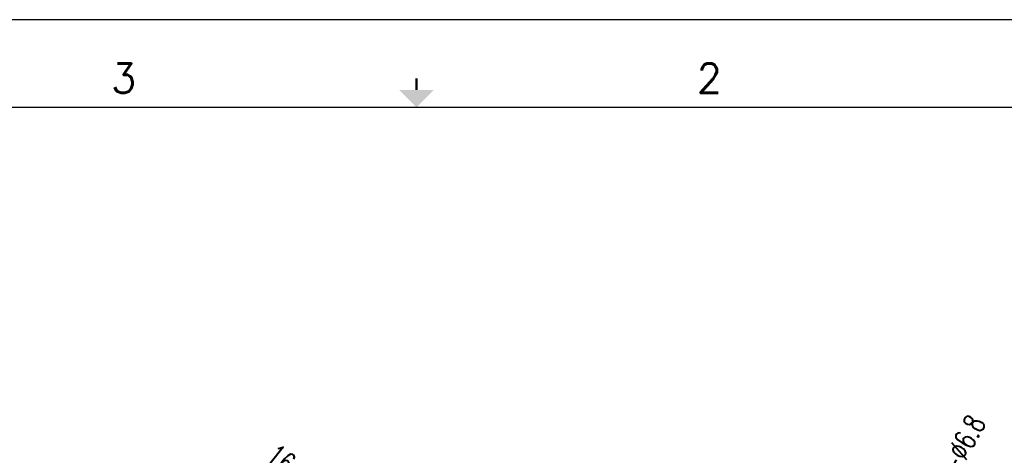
# Model space of a CAD drawing. Header units: inches. Extents: x 3951 to 6642, y -813 to 1217.
# Tile 32 of 33: x 4880 to 5947, y 745 to 1217. Entities that reach past the tile are written whole.
import ezdxf
from ezdxf.enums import TextEntityAlignment as Align

# ---------------------------------------------------------------- set-up
doc = ezdxf.new("R2010")
doc.units = ezdxf.units.IN
doc.header["$LTSCALE"] = 7.6
doc.header["$MEASUREMENT"] = 0
doc.header["$PDMODE"] = 3
doc.header["$PDSIZE"] = 0.3125
doc.layers.get('Defpoints').update_dxf_attribs({"linetype": 'CONTINUOUS'})
for name, color, linetype in [('5标注', 1, 'CONTINUOUS'), ('6文本', 5, 'CONTINUOUS'), ('Title Block', 7, 'CONTINUOUS')]:
    doc.layers.add(name, color=color, linetype=linetype)
doc.styles.add('Roman', font='romans')
doc.styles.add('TXT', font='txt.shx', dxfattribs={"width": 0.7, "bigfont": 'INTECAD.SHX'})
doc.dimstyles.new('标准样式', dxfattribs={"dimscale": 7.6, "dimtxt": 3, "dimasz": 2, "dimexe": 1, "dimexo": 0, "dimgap": 1, "dimtad": 0, "dimdec": 1, "dimzin": 1, "dimdsep": 46, "dimtxsty": 'TXT', "dimcen": 0.09, "dimclrd": 5, "dimclre": 252, "dimadec": 1, "dimazin": 0, "dimtfac": 1, "dimtdec": 1, "dimtofl": 0, "dimtmove": 0, "dimatfit": 3, "dimfxl": 0, "dimtzin": 0, "dimlwd": 13, "dimlwe": 13, "dimarcsym": 0})

# ---------------------------------------------------------------- blocks, each defined once
blk = doc.blocks.new('*D56')
at = {"layer": '5标注', "color": 5, "lineweight": 13}
blk.add_line((5228.3, 689.5), (5240.3, 680), dxfattribs=at)
at = {"layer": '5标注', "color": 252, "lineweight": 13}
for p, q in [((5254.7, 668.1), (5256.1, 668.1)), ((5255.4, 667.5), (5255.4, 668.8))]:
    blk.add_line(p, q, dxfattribs=at)
at = {"layer": '5标注', "color": 5}
blk.add_solid([(5241.8, 682), (5238.7, 678.1), (5252.2, 670.6)], dxfattribs=at)
at = {"layer": 'Defpoints', "color": 0}
for p in [(5252.2, 670.6), (5258.6, 665.6)]:
    blk.add_point(p, dxfattribs=at)
at = {"layer": '5标注', "color": 0, "insert": (5188.9, 720.5), "char_height": 22.8, "attachment_point": 5, "rotation": 321.7797, "style": 'TXT'}
blk.add_mtext('16-∅8.1', dxfattribs=at)
blk = doc.blocks.new('*D55')
at = {"layer": '5标注', "color": 5, "lineweight": 13}
blk.add_line((5876.4, 708.2), (5832.7, 625.1), dxfattribs=at)
at = {"layer": '5标注', "color": 252, "lineweight": 13}
for p, q in [((5823.3, 608.6), (5824.7, 608.6)), ((5824, 608), (5824, 609.3))]:
    blk.add_line(p, q, dxfattribs=at)
at = {"layer": '5标注', "color": 5}
blk.add_solid([(5830.4, 626.3), (5834.9, 623.9), (5825.6, 611.6)], dxfattribs=at)
at = {"layer": 'Defpoints', "color": 0}
for p in [(5825.6, 611.6), (5822.4, 605.6)]:
    blk.add_point(p, dxfattribs=at)
at = {"layer": '5标注', "color": 0, "insert": (5898.5, 750.3), "char_height": 22.8, "attachment_point": 5, "rotation": 62.2338, "style": 'TXT'}
blk.add_mtext('2-∅6.8', dxfattribs=at)

msp = doc.modelspace()

# ---------------------------------------------------------------- linework, layer by layer
at = {"layer": 'Title Block'}
msp.add_line((6642.3, 1217.17), (3977.08, 1217.17), dxfattribs=at)
at = {"layer": 'Title Block', "lineweight": 30}
msp.add_line((6578.84, 1121.98), (4040.54, 1121.98), dxfattribs=at)
at = {"layer": 'Title Block', "const_width": 2.54}
msp.add_lwpolyline([(5309.69, 1153.71), (5309.69, 1141.02)], dxfattribs=at)
at = {"layer": 'Title Block'}
msp.add_solid([(5290.66, 1141.02), (5328.73, 1141.02), (5309.69, 1121.98)], dxfattribs=at)

# ---------------------------------------------------------------- texts
at = {"layer": '6文本', "style": 'Roman'}
for s, p in [('3', (4992.4, 1153.71)), ('2', (5626.98, 1153.71))]:
    msp.add_text(s, height=31.73, dxfattribs=at).set_placement(p, align=Align.MIDDLE_CENTER)

# ---------------------------------------------------------------- dimensions: what is measured, and where the dimension line sits
at = {"layer": '5标注'}
dim = msp.add_diameter_dim_2p(p1=(5822.4, 605.63), p2=(5825.57, 611.65), text='2-<>', dimstyle='标准样式', override={"dimscale": 7.6}, dxfattribs=at)
dim.commit()
dim.dimension.update_dxf_attribs({"geometry": '*D55', "text_midpoint": (5898.55, 750.26), "dimtype": 163})
dim = msp.add_diameter_dim_2p(p1=(5258.59, 665.63), p2=(5252.22, 670.64), text='16-<>', dimstyle='标准样式', override={"dimscale": 7.6}, dxfattribs=at)
dim.commit()
dim.dimension.update_dxf_attribs({"geometry": '*D56', "text_midpoint": (5188.93, 720.49)})

doc.saveas('drawing.dxf')
